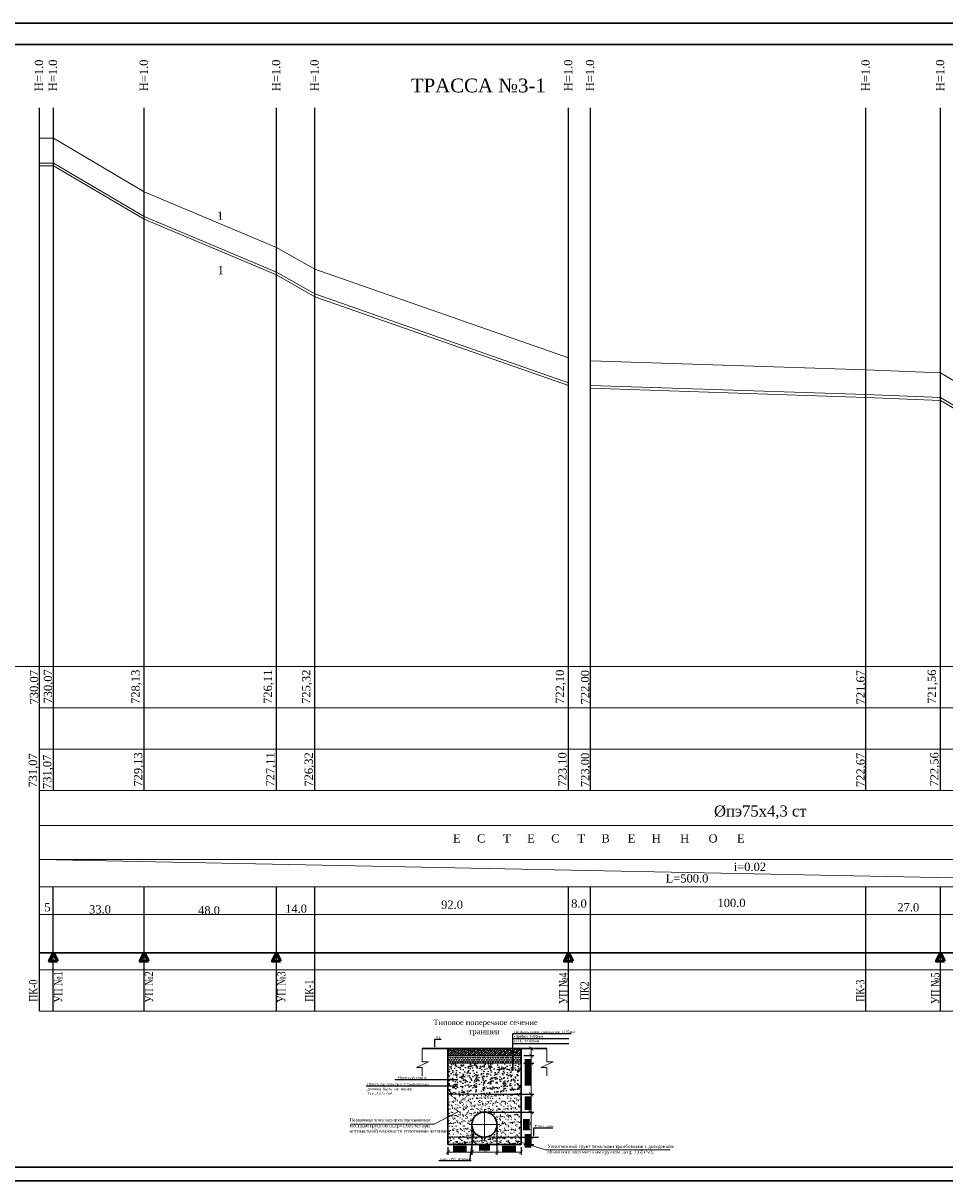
# Model space of a CAD drawing. Header units: millimetres. Extents: x 366033 to 446362, y 4247208 to 4265071.
# Tile 26 of 159: x 435498 to 435833, y 4250445 to 4250865. Entities that reach past the tile are written whole.
import ezdxf
from ezdxf import colors
from ezdxf.entities.mleader import LeaderData, LeaderLine
from ezdxf.math import Vec2, Vec3

# ---------------------------------------------------------------- set-up
doc = ezdxf.new("R2010")
doc.units = ezdxf.units.MM
doc.header["$PDMODE"] = 32
doc.header["$PDSIZE"] = 0.6
doc.linetypes.add('DASHED', pattern=[0.75, 0.5, -0.25])
doc.linetypes.add('осевая', pattern=[50.8, 31.75, -6.35, 6.35, -6.35])
for name, color, linetype in [('(002) Рамка', 7, 'Continuous'), ('(004) Точки рельефа', 7, 'Continuous'), ('0 @ 0.1', 7, 'Continuous'), ('0 @ 1 (1)', 7, 'Continuous'), ('0 @ 1 (2)', 7, 'Continuous'), ('RAMKA', 7, 'Continuous')]:
    doc.layers.add(name, color=color, linetype=linetype)
for name, color, linetype, lineweight in [('0002. ВК. ПГ. Уг. Пк. и задвижки', 250, 'Continuous', 50), ('Рабочий', 7, 'DASHED', 9), ('Текст ВК', 136, 'Continuous', 9)]:
    doc.layers.add(name, color=color, linetype=linetype, lineweight=lineweight)
doc.styles.add('GOST 2.304', font='CS_Gost2304.shx')
doc.styles.add('ISOCPEUR', font='isocpeui.ttf')
doc.styles.get("Standard").update_dxf_attribs({"font": 'times.ttf'})
doc.styles.add('TIMES', font='times.ttf')
doc.styles.add('для таблиц', font='times.ttf', dxfattribs={"height": 3})
doc.styles.add('СПДС', font='isocpeur.ttf')
doc.linetypes.add('ВОДОПРОВОД-right', pattern='A,15,-4,["В1",Standard,S=3,R=0,X=-2,Y=-1.5],-4,20,[">",Standard,S=3,R=0,X=-1.5,Y=-1.5],0', length=43)
doc.dimstyles.new('!Oxunjon', dxfattribs={"dimtxt": 2, "dimasz": 1.5, "dimexe": 1, "dimexo": 0.0625, "dimgap": 0.09, "dimtad": 1, "dimdec": 1, "dimzin": 0, "dimdsep": 46, "dimtxsty": 'Standard', "dimblk": 'ARCHTICK', "dimcen": 0.3, "dimdle": 0.35, "dimclrd": 5, "dimclre": 5, "dimclrt": 5, "dimadec": 0, "dimazin": 0, "dimtfac": 1, "dimtdec": 1, "dimtofl": 0, "dimtmove": 0, "dimatfit": 3, "dimldrblk": 'ARCHTICK', "dimfxl": 1, "dimtolj": 1, "dimtzin": 0, "dimlwd": 0, "dimarcsym": 1})
pattern_1 = [(45, (1911.45044, 3491297.1463), (-0.44901280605, 0.44901280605), []), (135, (1911.45044, 3491297.1463), (-1.34703841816, 0.44901280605), [1.5875, -0.9525])]

# ---------------------------------------------------------------- blocks, each defined once
blk = doc.blocks.new('_Dot')
at = {"color": 0, "linetype": 'ByBlock', "lineweight": -2}
blk.add_line((-0.5, 0), (-1, 0), dxfattribs=at)
at = {"color": 0, "linetype": 'ByBlock', "const_width": 0.5}
blk.add_lwpolyline([(-0.25, 0, 1), (0.25, 0, 1)], format="xyb", close=True, dxfattribs=at)
blk = doc.blocks.new('_ArchTick')
at = {"color": 0, "linetype": 'ByBlock', "lineweight": 30, "const_width": 0.15}
blk.add_lwpolyline([(-0.5, -0.5), (0.5, 0.5)], dxfattribs=at)
blk = doc.blocks.new('*D451')
at = {"color": 5, "lineweight": -2, "transparency": 16777216}
for p, q in [((435679.94, 4250460.81), (435683.58, 4250460.81)), ((435679.94, 4250458.21), (435683.58, 4250458.21))]:
    blk.add_line(p, q, dxfattribs=at)
at = {"color": 5, "lineweight": 0, "transparency": 16777216}
blk.add_line((435682.58, 4250461.16), (435682.58, 4250457.86), dxfattribs=at)
at = {"layer": 'Defpoints', "color": 0, "lineweight": 0, "transparency": 16777216}
for p in [(435678.94, 4250460.81), (435678.94, 4250458.21), (435682.58, 4250458.21)]:
    blk.add_point(p, dxfattribs=at)
at = {"color": 5, "lineweight": 0, "transparency": 16777216, "xscale": 1.5, "yscale": 1.5, "zscale": 1.5}
for p, rotation in [((435682.58, 4250460.81), 90), ((435682.58, 4250458.21), 270)]:
    blk.add_blockref('_ArchTick', p, dxfattribs=dict(at, rotation=rotation))
at = {"color": 1, "transparency": 16777216, "insert": (435681.47, 4250459.51), "char_height": 2, "attachment_point": 5, "rotation": 90, "style": 'TIMES', "bg_fill": 1, "box_fill_scale": 1.1, "bg_fill_color": 7, "bg_fill_true_color": 16777215, "bg_fill_transparency": 0}
blk.add_mtext('\\A1;100', dxfattribs=at)
blk = doc.blocks.new('*D452')
at = {"color": 5, "lineweight": -2, "transparency": 16777216}
for p, q in [((435661.08, 4250464.37), (435661.08, 4250454.38)), ((435652.35, 4250457.21), (435652.35, 4250454.38))]:
    blk.add_line(p, q, dxfattribs=at)
at = {"color": 5, "lineweight": 0, "transparency": 16777216}
blk.add_line((435652, 4250455.38), (435661.43, 4250455.38), dxfattribs=at)
at = {"layer": 'Defpoints', "color": 0, "lineweight": 0, "transparency": 16777216}
for p in [(435661.08, 4250465.37), (435652.35, 4250458.21), (435661.08, 4250455.38)]:
    blk.add_point(p, dxfattribs=at)
at = {"color": 5, "lineweight": 0, "transparency": 16777216, "xscale": 1.5, "yscale": 1.5, "zscale": 1.5, "rotation": 180}
blk.add_blockref('_ArchTick', (435652.35, 4250455.38), dxfattribs=at)
at = {"color": 5, "lineweight": 0, "transparency": 16777216, "xscale": 1.5, "yscale": 1.5, "zscale": 1.5}
blk.add_blockref('_ArchTick', (435661.08, 4250455.38), dxfattribs=at)
at = {"color": 1, "transparency": 16777216, "insert": (435656.71, 4250456.49), "char_height": 2, "attachment_point": 5, "style": 'TIMES', "bg_fill": 1, "box_fill_scale": 1.1, "bg_fill_color": 7, "bg_fill_true_color": 16777215, "bg_fill_transparency": 0}
blk.add_mtext('\\A1;300', dxfattribs=at)
blk = doc.blocks.new('*D453')
at = {"color": 5, "lineweight": -2, "transparency": 16777216}
for p, q in [((435661.08, 4250464.37), (435661.08, 4250454.38)), ((435670.21, 4250464.37), (435670.21, 4250454.38))]:
    blk.add_line(p, q, dxfattribs=at)
at = {"color": 5, "lineweight": 0, "transparency": 16777216}
blk.add_line((435670.56, 4250455.38), (435660.73, 4250455.38), dxfattribs=at)
at = {"layer": 'Defpoints', "color": 0, "lineweight": 0, "transparency": 16777216}
for p in [(435661.08, 4250465.37), (435670.21, 4250465.37), (435661.08, 4250455.38)]:
    blk.add_point(p, dxfattribs=at)
at = {"color": 5, "lineweight": 0, "transparency": 16777216, "xscale": 1.5, "yscale": 1.5, "zscale": 1.5, "rotation": 180}
blk.add_blockref('_ArchTick', (435661.08, 4250455.38), dxfattribs=at)
at = {"color": 5, "lineweight": 0, "transparency": 16777216, "xscale": 1.5, "yscale": 1.5, "zscale": 1.5}
blk.add_blockref('_ArchTick', (435670.21, 4250455.38), dxfattribs=at)
at = {"color": 1, "transparency": 16777216, "insert": (435665.64, 4250456.79), "char_height": 2, "attachment_point": 5, "style": 'TIMES', "bg_fill": 1, "box_fill_scale": 1.1, "bg_fill_color": 7, "bg_fill_true_color": 16777215, "bg_fill_transparency": 0}
blk.add_mtext('\\A1;Ду', dxfattribs=at)
blk = doc.blocks.new('*D454')
at = {"color": 5, "lineweight": -2, "transparency": 16777216}
for p, q in [((435670.21, 4250464.37), (435670.21, 4250454.38)), ((435678.94, 4250457.21), (435678.94, 4250454.38))]:
    blk.add_line(p, q, dxfattribs=at)
at = {"color": 5, "lineweight": 0, "transparency": 16777216}
blk.add_line((435669.86, 4250455.38), (435679.29, 4250455.38), dxfattribs=at)
at = {"layer": 'Defpoints', "color": 0, "lineweight": 0, "transparency": 16777216}
for p in [(435670.21, 4250465.37), (435678.94, 4250458.21), (435678.94, 4250455.38)]:
    blk.add_point(p, dxfattribs=at)
at = {"color": 5, "lineweight": 0, "transparency": 16777216, "xscale": 1.5, "yscale": 1.5, "zscale": 1.5, "rotation": 180}
blk.add_blockref('_ArchTick', (435670.21, 4250455.38), dxfattribs=at)
at = {"color": 5, "lineweight": 0, "transparency": 16777216, "xscale": 1.5, "yscale": 1.5, "zscale": 1.5}
blk.add_blockref('_ArchTick', (435678.94, 4250455.38), dxfattribs=at)
at = {"color": 1, "transparency": 16777216, "insert": (435674.57, 4250456.49), "char_height": 2, "attachment_point": 5, "style": 'TIMES', "bg_fill": 1, "box_fill_scale": 1.1, "bg_fill_color": 7, "bg_fill_true_color": 16777215, "bg_fill_transparency": 0}
blk.add_mtext('\\A1;300', dxfattribs=at)
blk = doc.blocks.new('*D379')
at = {"color": 5, "lineweight": -2, "transparency": 16777216}
for p, q in [((435666.64, 4250476.38), (435683.58, 4250476.38)), ((435666.64, 4250469.94), (435683.58, 4250469.94))]:
    blk.add_line(p, q, dxfattribs=at)
at = {"color": 5, "lineweight": 0, "transparency": 16777216}
blk.add_line((435682.58, 4250469.59), (435682.58, 4250476.73), dxfattribs=at)
at = {"layer": 'Defpoints', "color": 0, "lineweight": 0, "transparency": 16777216}
for p in [(435665.64, 4250476.38), (435682.58, 4250476.38), (435665.64, 4250469.94)]:
    blk.add_point(p, dxfattribs=at)
at = {"color": 5, "lineweight": 0, "transparency": 16777216, "xscale": 1.5, "yscale": 1.5, "zscale": 1.5}
for p, rotation in [((435682.58, 4250476.38), 90), ((435682.58, 4250469.94), 270)]:
    blk.add_blockref('_ArchTick', p, dxfattribs=dict(at, rotation=rotation))
at = {"color": 1, "transparency": 16777216, "insert": (435681.47, 4250473.16), "char_height": 2, "attachment_point": 5, "rotation": 90, "style": 'TIMES', "bg_fill": 1, "box_fill_scale": 1.1, "bg_fill_color": 7, "bg_fill_true_color": 16777215, "bg_fill_transparency": 0}
blk.add_mtext('\\A1;250', dxfattribs=at)
blk = doc.blocks.new('*D380')
at = {"color": 5, "lineweight": -2, "transparency": 16777216}
for p, q in [((435682.58, 4250469.94), (435681.58, 4250469.94)), ((435682.58, 4250460.81), (435683.58, 4250460.81))]:
    blk.add_line(p, q, dxfattribs=at)
at = {"color": 5, "lineweight": 0, "transparency": 16777216}
blk.add_line((435682.58, 4250470.29), (435682.58, 4250460.46), dxfattribs=at)
at = {"layer": 'Defpoints', "color": 0, "lineweight": 0, "transparency": 16777216}
for p in [(435682.73, 4250469.94), (435682.58, 4250460.81), (435682.58, 4250460.81)]:
    blk.add_point(p, dxfattribs=at)
at = {"color": 5, "lineweight": 0, "transparency": 16777216, "xscale": 1.5, "yscale": 1.5, "zscale": 1.5}
for p, rotation in [((435682.58, 4250469.94), 90), ((435682.58, 4250460.81), 270)]:
    blk.add_blockref('_ArchTick', p, dxfattribs=dict(at, rotation=rotation))
at = {"color": 1, "transparency": 16777216, "insert": (435681.16, 4250465.37), "char_height": 2, "attachment_point": 5, "rotation": 90, "style": 'TIMES', "bg_fill": 1, "box_fill_scale": 1.1, "bg_fill_color": 7, "bg_fill_true_color": 16777215, "bg_fill_transparency": 0}
blk.add_mtext('\\A1;Ду', dxfattribs=at)
blk = doc.blocks.new('*D381')
at = {"color": 5, "lineweight": -2, "transparency": 16777216}
for p, q in [((435679.94, 4250487.65), (435683.58, 4250487.65)), ((435679.94, 4250476.38), (435683.58, 4250476.38))]:
    blk.add_line(p, q, dxfattribs=at)
at = {"color": 5, "lineweight": 0, "transparency": 16777216}
blk.add_line((435682.58, 4250476.03), (435682.58, 4250488), dxfattribs=at)
at = {"layer": 'Defpoints', "color": 0, "lineweight": 0, "transparency": 16777216}
for p in [(435678.94, 4250487.65), (435682.58, 4250487.65), (435678.94, 4250476.38)]:
    blk.add_point(p, dxfattribs=at)
at = {"color": 5, "lineweight": 0, "transparency": 16777216, "xscale": 1.5, "yscale": 1.5, "zscale": 1.5}
for p, rotation in [((435682.58, 4250487.65), 90), ((435682.58, 4250476.38), 270)]:
    blk.add_blockref('_ArchTick', p, dxfattribs=dict(at, rotation=rotation))
at = {"color": 1, "transparency": 16777216, "insert": (435681.47, 4250482.02), "char_height": 2, "attachment_point": 5, "rotation": 90, "style": 'TIMES', "bg_fill": 1, "box_fill_scale": 1.1, "bg_fill_color": 7, "bg_fill_true_color": 16777215, "bg_fill_transparency": 0}
blk.add_mtext('\\A1;600', dxfattribs=at)
blk = doc.blocks.new('*D455')
at = {"color": 5, "lineweight": -2, "transparency": 16777216}
for p, q in [((435679.94, 4250493), (435683.58, 4250493)), ((435679.94, 4250490.44), (435683.58, 4250490.44))]:
    blk.add_line(p, q, dxfattribs=at)
at = {"color": 5, "lineweight": 0, "transparency": 16777216}
for p, q in [((435682.58, 4250493.35), (435682.58, 4250490.44)), ((435682.58, 4250490.44), (435682.58, 4250486.03))]:
    blk.add_line(p, q, dxfattribs=at)
at = {"layer": 'Defpoints', "color": 0, "lineweight": 0, "transparency": 16777216}
for p in [(435678.94, 4250493), (435678.94, 4250490.44), (435682.58, 4250490.44)]:
    blk.add_point(p, dxfattribs=at)
at = {"color": 5, "lineweight": 0, "transparency": 16777216, "xscale": 1.5, "yscale": 1.5, "zscale": 1.5}
for p, rotation in [((435682.58, 4250493), 90), ((435682.58, 4250490.44), 270)]:
    blk.add_blockref('_ArchTick', p, dxfattribs=dict(at, rotation=rotation))
at = {"color": 1, "transparency": 16777216, "insert": (435681.47, 4250487.49), "char_height": 2, "attachment_point": 5, "rotation": 90, "style": 'TIMES', "bg_fill": 1, "box_fill_scale": 1.1, "bg_fill_color": 7, "bg_fill_true_color": 16777215, "bg_fill_transparency": 0}
blk.add_mtext('\\A1;50', dxfattribs=at)
blk = doc.blocks.new('*D382')
at = {"color": 5, "lineweight": -2, "transparency": 16777216}
for p, q in [((435679.94, 4250490.44), (435683.58, 4250490.44)), ((435679.94, 4250487.65), (435683.58, 4250487.65))]:
    blk.add_line(p, q, dxfattribs=at)
at = {"color": 5, "lineweight": 0, "transparency": 16777216}
for p, q in [((435682.58, 4250490.79), (435682.58, 4250487.65)), ((435682.58, 4250487.65), (435682.58, 4250483.25))]:
    blk.add_line(p, q, dxfattribs=at)
at = {"layer": 'Defpoints', "color": 0, "lineweight": 0, "transparency": 16777216}
for p in [(435678.94, 4250490.44), (435678.94, 4250487.65), (435682.58, 4250487.65)]:
    blk.add_point(p, dxfattribs=at)
at = {"color": 5, "lineweight": 0, "transparency": 16777216, "xscale": 1.5, "yscale": 1.5, "zscale": 1.5}
for p, rotation in [((435682.58, 4250490.44), 90), ((435682.58, 4250487.65), 270)]:
    blk.add_blockref('_ArchTick', p, dxfattribs=dict(at, rotation=rotation))
at = {"color": 1, "transparency": 16777216, "insert": (435681.47, 4250484.7), "char_height": 2, "attachment_point": 5, "rotation": 90, "style": 'TIMES', "bg_fill": 1, "box_fill_scale": 1.1, "bg_fill_color": 7, "bg_fill_true_color": 16777215, "bg_fill_transparency": 0}
blk.add_mtext('\\A1;50', dxfattribs=at)
blk = doc.blocks.new('*U528')
at = {"layer": '0 @ 0.1', "lineweight": 9}
h = blk.add_hatch(dxfattribs=at)
h.set_pattern_fill('ANSI38', color=256, scale=0.2)
h.set_pattern_definition(pattern_1)
h.paths.add_polyline_path([(435652.35, 4250493), (435652.35, 4250490.44), (435678.94, 4250490.44), (435678.94, 4250493)])
at = {"layer": '0 @ 1 (2)', "lineweight": 9}
h = blk.add_hatch(dxfattribs=at)
h.set_pattern_fill('ANSI38', color=256, scale=0.2)
h.set_pattern_definition(pattern_1)
h.paths.add_polyline_path([(435652.35, 4250493), (435652.35, 4250490.44), (435678.94, 4250490.44), (435678.94, 4250493)])

msp = doc.modelspace()

# ---------------------------------------------------------------- hatches: boundary and pattern name
at = {"true_color": 0x991b1e}
h = msp.add_hatch(dxfattribs=at)
h.set_pattern_fill('TRIANG', color=244, scale=0.096)
h.set_pattern_definition([(60, (420361.7693, 4249859.0713), (-0.4572, 0.79189363), [0.4572, -0.4572]), (120, (420361.7693, 4249859.0713), (-0.9144, 5e-10), [0.4572, -0.4572]), (0, (420361.5407, 4249859.4672), (0.4572, 0.79189363), [0.4572, -0.4572])])
h.paths.add_polyline_path([(435652.347, 4250490.44), (435652.347, 4250487.652), (435678.936, 4250487.652), (435678.936, 4250490.44)])
edge = h.paths.add_edge_path()
edge.add_arc((435673.494, 4250491.29), 0.3, 90, 270)
edge.add_line((435673.494, 4250490.99), (435673.494, 4250491.59))
h = msp.add_hatch()
h.set_pattern_fill('AR-CONC', color=256, scale=0.0192)
h.set_pattern_definition([(50, (1911.4504, 3491298.4766), (3.497945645, -0.306030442), [0.36576, -4.02336]), (355, (1911.4504, 3491298.4766), (-0.676673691, 3.668291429), [0.292608, -3.218699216]), (100.4514447, (1911.742, 3491298.451), (2.821271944, 3.362260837), [0.310848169, -3.419332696]), (46.1842, (1911.4504, 3491299.452), (5.204717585, -0.807212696), [0.54864, -6.03504]), (96.6355576, (1911.884, 3491299.3847), (4.558159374, 4.750581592), [0.466272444, -5.129003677]), (351.1841512, (1911.4504, 3491299.452), (4.558159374, 4.750581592), [0.438911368, -4.828026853]), (21, (1911.938, 3491299.2082), (2.910996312, -1.963491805), [0.36576, -4.02336]), (326, (1911.938, 3491299.208), (1.186598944, 3.53640895), [0.292608, -3.218688]), (71.451445, (1912.1807, 3491299.0445), (4.09759525, 1.572917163), [0.310848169, -3.419326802]), (37.5, (1911.4504, 3491298.4766), (0.0593011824, 1.6234567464), [0, -3.1796736, 0, -3.267456, 0, -3.23088]), (7.5, (1911.4504, 3491298.4766), (1.2829375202, 1.9234670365), [0, -1.8629376, 0, -3.1065216, 0, -1.231392]), (327.5, (1910.3629, 3491298.4766), (2.6033394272, -0.1099918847), [0, -1.2192, 0, -3.803904, 0, -5.047488]), (317.5, (1909.8752, 3491298.4766), (2.8440802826, 0.488188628), [0, -1.58496, 0, -2.5261824, 0, -3.584448])])
h.paths.add_polyline_path([(435652.347, 4250487.652), (435652.347, 4250476.385), (435678.936, 4250476.385), (435678.936, 4250487.652)])
edge = h.paths.add_edge_path(flags=16)
edge.add_arc((435655.681, 4250479.311), 0.3, 0, 360)
at = {"lineweight": 15}
h = msp.add_hatch(dxfattribs=at)
h.set_pattern_fill('AR-SAND', color=256, scale=0.04)
h.set_pattern_definition([(37.5, (1921.4825, 3491276.321), (-0.0640012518, 1.9576529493), [0, -1.54432, 0, -1.7272, 0, -1.651]), (7.5, (1921.4825, 3491276.321), (1.7980931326, 2.867300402), [0, -0.83312, 0, -1.39192, 0, -0.5334]), (327.5, (1920.2328, 3491276.321), (3.163969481, 0.0057487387), [0, -0.508, 0, -1.8288, 0, -2.3876]), (317.5, (1920.2328, 3491276.321), (3.05422581, 0.891717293), [0, -0.254, 0, -1.19888, 0, -1.3716])])
h.paths.add_polyline_path([(435678.936, 4250460.811), (435652.347, 4250460.811), (435652.347, 4250458.206), (435678.936, 4250458.206)])
at = {"layer": '0 @ 1 (1)', "lineweight": 15}
h = msp.add_hatch(dxfattribs=at)
h.set_pattern_fill('AR-SAND', color=256, scale=0.04)
h.set_pattern_definition([(37.5, (1911.4504, 3491298.4766), (-0.0640012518, 1.9576529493), [0, -1.54432, 0, -1.7272, 0, -1.651]), (7.5, (1911.4504, 3491298.4766), (1.7980931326, 2.867300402), [0, -0.83312, 0, -1.39192, 0, -0.5334]), (327.5, (1910.2008, 3491298.4766), (3.163969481, 0.0057487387), [0, -0.508, 0, -1.8288, 0, -2.3876]), (317.5, (1910.2008, 3491298.4766), (3.05422581, 0.891717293), [0, -0.254, 0, -1.19888, 0, -1.3716])])
h.paths.add_polyline_path([(435652.347, 4250476.385), (435652.347, 4250460.811), (435678.936, 4250460.811), (435678.936, 4250476.385)])
edge = h.paths.add_edge_path(flags=16)
edge.add_arc((435665.641, 4250465.375), 4.564, 0, 360)
edge = h.paths.add_edge_path(flags=16)
edge.add_arc((435655.681, 4250469.074), 0.15, 0, 360)

# ---------------------------------------------------------------- linework, layer by layer
at = {"layer": '(002) Рамка', "color": 0, "lineweight": 25, "elevation": -0.031}
for points in [[(435504.133, 4250586.592), (435504.133, 4250834.303)], [(435509.194, 4250586.592), (435509.194, 4250834.303)], [(435542.194, 4250586.593), (435542.194, 4250834.303)], [(435590.194, 4250586.592), (435590.194, 4250834.303)], [(435604.133, 4250586.592), (435604.133, 4250834.303)], [(435696.194, 4250586.592), (435696.194, 4250834.303)], [(435704.133, 4250586.592), (435704.133, 4250834.303)], [(435804.133, 4250586.592), (435804.133, 4250834.303)], [(435831.194, 4250586.592), (435831.194, 4250834.303)], [(435504.133, 4250506.592), (435504.133, 4250586.592)], [(435509.133, 4250506.592), (435509.133, 4250551.592)], [(435542.133, 4250506.593), (435542.133, 4250551.593)], [(435590.133, 4250506.592), (435590.133, 4250551.592)], [(435604.133, 4250506.592), (435604.133, 4250551.592)], [(435696.133, 4250506.592), (435696.133, 4250551.592)], [(435704.133, 4250506.592), (435704.133, 4250551.592)], [(435804.133, 4250506.592), (435804.133, 4250551.592)], [(435831.133, 4250506.592), (435831.133, 4250551.592)]]:
    msp.add_lwpolyline(points, dxfattribs=at)
at = {"color": 0, "lineweight": 0}
for p, q in [((435504.133, 4250823.223, -0.031), (435509.194, 4250823.223, -0.031)), ((435542.194, 4250803.823, -0.031), (435509.194, 4250823.223, -0.031)), ((435504.133, 4250814.223, -0.031), (435509.194, 4250814.223, -0.031)), ((435504.133, 4250813.223, -0.031), (435509.194, 4250813.223, -0.031)), ((435542.194, 4250794.823, -0.031), (435509.194, 4250814.223, -0.031)), ((435542.194, 4250793.823, -0.031), (435509.194, 4250813.223, -0.031)), ((435590.194, 4250783.623, -0.031), (435542.194, 4250803.823, -0.031)), ((435590.194, 4250774.623, -0.031), (435542.194, 4250794.823, -0.031)), ((435590.194, 4250773.623, -0.031), (435542.194, 4250793.823, -0.031)), ((435604.133, 4250775.723, -0.031), (435590.194, 4250783.623, -0.031)), ((435604.133, 4250766.723, -0.031), (435590.194, 4250774.623, -0.031)), ((435696.194, 4250743.523, -0.031), (435604.133, 4250775.723, -0.031)), ((435604.133, 4250765.723, -0.031), (435590.194, 4250773.623, -0.031)), ((435696.194, 4250734.523, -0.031), (435604.133, 4250766.723, -0.031)), ((435696.194, 4250733.523, -0.031), (435604.133, 4250765.723, -0.031)), ((435804.133, 4250739.223, -0.031), (435704.133, 4250742.523, -0.031)), ((435831.194, 4250738.123, -0.031), (435804.133, 4250739.223, -0.031)), ((435870.194, 4250714.923, -0.031), (435831.194, 4250738.123, -0.031)), ((435804.133, 4250730.223, -0.031), (435704.133, 4250733.523, -0.031)), ((435804.133, 4250729.223, -0.031), (435704.133, 4250732.523, -0.031)), ((435831.194, 4250729.123, -0.031), (435804.133, 4250730.223, -0.031)), ((435831.194, 4250728.123, -0.031), (435804.133, 4250729.223, -0.031)), ((435870.194, 4250705.923, -0.031), (435831.194, 4250729.123, -0.031)), ((435870.194, 4250704.923, -0.031), (435831.194, 4250728.123, -0.031)), ((435504.133, 4250561.592, -0.031), (436004.133, 4250551.593, -0.031))]:
    msp.add_line(p, q, dxfattribs=at)
at = {"lineweight": 30}
for p, q in [((435643.037, 4250492.998, -0.031), (435652.347, 4250492.998, -0.031)), ((435652.347, 4250492.998, -0.031), (435652.347, 4250458.206, -0.031)), ((435652.347, 4250492.998, -0.031), (435678.936, 4250492.998, -0.031)), ((435678.936, 4250458.206, -0.031), (435678.936, 4250492.998, -0.031)), ((435688.246, 4250492.998, -0.031), (435678.936, 4250492.998, -0.031)), ((435652.347, 4250458.206, -0.031), (435678.936, 4250458.206, -0.031))]:
    msp.add_line(p, q, dxfattribs=at)
at = {"lineweight": 9}
for p, q in [((435652.347, 4250490.44, -0.031), (435678.936, 4250490.44, -0.031)), ((435652.347, 4250487.652, -0.031), (435678.936, 4250487.652, -0.031)), ((435652.347, 4250487.652, -0.031), (435678.936, 4250487.652, -0.031)), ((435652.347, 4250479.316, -0.031), (435655.681, 4250479.311, -0.031)), ((435652.347, 4250476.385, -0.031), (435678.936, 4250476.385, -0.031)), ((435652.347, 4250460.811, -0.031), (435678.936, 4250460.811, -0.031))]:
    msp.add_line(p, q, dxfattribs=at)
at = {"color": 0, "lineweight": 5}
for p, q in [((435647.418, 4250465.569, -0.031), (435656.478, 4250470.216, -0.031)), ((435617.08, 4250465.569, -0.031), (435647.418, 4250465.569, -0.031)), ((435677.32, 4250459.517, -0.031), (435687.779, 4250456.279, -0.031)), ((435687.779, 4250456.279, -0.031), (435733.016, 4250456.279, -0.031))]:
    msp.add_line(p, q, dxfattribs=at)
at = {"linetype": 'осевая', "lineweight": 9, "ltscale": 0.5}
for p, q in [((435665.641, 4250459.799, -0.031), (435665.641, 4250470.951, -0.031)), ((435660.065, 4250465.375, -0.031), (435671.217, 4250465.375, -0.031))]:
    msp.add_line(p, q, dxfattribs=at)
at = {"color": 5, "linetype": 'ВОДОПРОВОД-right', "lineweight": 30, "elevation": -0.031}
msp.add_lwpolyline([(435504.127, 4250527.644), (436004.133, 4250527.644)], dxfattribs=at)
at = {"lineweight": 9, "elevation": -0.031}
for points in [[(435643.037, 4250492.998), (435643.037, 4250488.143), (435645.383, 4250488.143), (435640.977, 4250486.139), (435643.037, 4250486.139), (435643.037, 4250483.026)], [(435643.037, 4250492.998), (435652.347, 4250492.998), (435652.347, 4250458.206), (435678.936, 4250458.206), (435678.936, 4250492.998), (435688.246, 4250492.998)], [(435688.246, 4250492.998), (435688.246, 4250488.143), (435690.592, 4250488.143), (435686.186, 4250486.139), (435688.246, 4250486.139), (435688.246, 4250483.026)]]:
    msp.add_lwpolyline(points, dxfattribs=at)
at = {"color": 18, "true_color": 0x000000, "elevation": -0.031}
for points in [[(435676.024, 4250496.587), (435696.291, 4250496.587)], [(435676.024, 4250494.796), (435696.291, 4250494.796)], [(435678.936, 4250460.811), (435685.222, 4250460.811)]]:
    msp.add_lwpolyline(points, dxfattribs=at)
at = {"lineweight": 30}
msp.add_circle((435665.641, 4250465.375, -0.031), 4.564, dxfattribs=at)
at = {"layer": '0002. ВК. ПГ. Уг. Пк. и задвижки', "color": 1, "lineweight": 50, "elevation": -0.031}
for points in [[(435510.694, 4250524.644), (435507.694, 4250524.644), (435509.194, 4250527.644), (435510.694, 4250524.644)], [(435543.694, 4250524.644), (435540.694, 4250524.644), (435542.194, 4250527.644), (435543.694, 4250524.644)], [(435591.694, 4250524.644), (435588.694, 4250524.644), (435590.194, 4250527.644), (435591.694, 4250524.644)], [(435697.694, 4250524.644), (435694.694, 4250524.644), (435696.133, 4250527.644), (435697.694, 4250524.644)], [(435832.694, 4250524.644), (435829.694, 4250524.644), (435831.133, 4250527.644), (435832.694, 4250524.644)]]:
    msp.add_lwpolyline(points, dxfattribs=at)
at = {"layer": 'RAMKA', "color": 1, "lineweight": 30}
for p, q in [((436025.157, 4250864.981, -0.031), (435439.331, 4250864.981, -0.031)), ((435459.331, 4250857.22, -0.031), (436020.157, 4250857.22, -0.031)), ((436020.157, 4250449.981, -0.031), (435459.331, 4250449.981, -0.031)), ((435439.331, 4250444.981, -0.031), (436025.157, 4250444.981, -0.031))]:
    msp.add_line(p, q, dxfattribs=at)
at = {"layer": 'Текст ВК'}
for p, q in [((435493.124, 4250631.592, -0.031), (436004.133, 4250631.593, -0.031)), ((435504.133, 4250616.592, -0.031), (436004.133, 4250616.593, -0.031)), ((435504.133, 4250601.592, -0.031), (436004.133, 4250601.593, -0.031)), ((435504.133, 4250586.592, -0.031), (436004.133, 4250586.592, -0.031)), ((435504.133, 4250573.921, -0.031), (436004.133, 4250573.921, -0.031)), ((435504.133, 4250561.592, -0.031), (436004.133, 4250561.592, -0.031)), ((435504.133, 4250551.592, -0.031), (436004.133, 4250551.593, -0.031)), ((435504.133, 4250541.592, -0.031), (436004.133, 4250541.593, -0.031)), ((435504.133, 4250521.592, -0.031), (436004.133, 4250521.593, -0.031)), ((435504.133, 4250506.592, -0.031), (436004.133, 4250506.593, -0.031))]:
    msp.add_line(p, q, dxfattribs=at)

# ---------------------------------------------------------------- block references
at = {"color": 0, "lineweight": 0}
msp.add_blockref('*U528', (0, 0), dxfattribs=at)

# ---------------------------------------------------------------- texts
at = {"layer": '(004) Точки рельефа', "color": 7, "char_height": 3, "attachment_point": 5, "style": 'для таблиц'}
for s, insert in [('\\A1;5', (435507.048, 4250544.222, -0.031)), ('\\A1;33.0', (435526.126, 4250543.459, -0.031)), ('\\A1;48.0', (435565.695, 4250543.098, -0.031)), ('\\A1;14.0', (435597.287, 4250543.691, -0.031)), ('\\A1;92.0', (435653.894, 4250545.144, -0.031)), ('\\A1;8.0', (435699.969, 4250545.564, -0.031)), ('\\A1;100.0', (435755.339, 4250545.78, -0.031)), ('\\A1;27.0', (435819.489, 4250544.194, -0.031))]:
    msp.add_mtext(s, dxfattribs=dict(at, insert=insert))
at = {"color": 5, "char_height": 3, "attachment_point": 2}
for s, insert, width, rotation in [('{\\C0;H=1.0}', (435502.471, 4250846.028, -0.031), 11.11185, 89.99547), ('{\\C0;H=1.0}', (435507.532, 4250846.028, -0.031), 11.11185, 89.99547), ('{\\C0;H=1.0}', (435540.532, 4250846.028, -0.031), 11.11185, 89.99547), ('{\\C0;H=1.0}', (435588.532, 4250846.028, -0.031), 11.11185, 89.99547), ('{\\C0;H=1.0}', (435602.471, 4250846.028, -0.031), 11.11185, 89.99547), ('{\\C0;H=1.0}', (435694.532, 4250846.028, -0.031), 11.11185, 89.99547), ('{\\C0;H=1.0}', (435702.471, 4250846.028, -0.031), 11.11185, 89.99547), ('{\\C0;H=1.0}', (435802.471, 4250846.028, -0.031), 11.11185, 89.99547), ('{\\C0;H=1.0}', (435829.532, 4250846.028, -0.031), 11.11185, 89.99547), ('{\\C0;722,67}', (435800.673, 4250594.062, -0.031), 11.11185, 90), ('{\\W0.8;\\C7;УП №1}', (435509.403, 4250515.29, -4720.876), 14.61436, 90), ('{\\W0.8;\\C7;УП №2}', (435542.403, 4250515.29, -4720.876), 14.61436, 90), ('{\\W0.8;\\C7;УП №3}', (435590.403, 4250515.29, -4720.876), 14.61436, 90), ('{\\W0.8;\\C7;УП №4}', (435692.766, 4250514.877, -4720.876), 14.61436, 90), ('{\\W0.8;\\C7;УП №5}', (435827.766, 4250514.877, -4720.876), 14.61436, 90), ('{\\fTimes New Roman|b0|i0|c204|p18;\\W0.8;\\C7;ПК-\\fTimes New Roman|b0|i0|c0|p18;0}', (435500.391, 4250513.949, -4720.876), 14.61436, 90), ('{\\fTimes New Roman|b0|i0|c204|p18;\\W0.8;\\C7;ПК-\\fTimes New Roman|b0|i0|c0|p18;1}', (435600.519, 4250513.949, -4720.876), 14.61436, 90), ('{\\fTimes New Roman|b0|i0|c204|p18;\\W0.8;\\C7;ПК\\fTimes New Roman|b0|i0|c0|p18;2}', (435700.519, 4250513.949, -4720.876), 14.61436, 90), ('{\\fTimes New Roman|b0|i0|c204|p18;\\W0.8;\\C7;ПК-\\fTimes New Roman|b0|i0|c0|p18;3}', (435800.519, 4250513.949, -4720.876), 14.61436, 90)]:
    msp.add_mtext(s, dxfattribs=dict(at, insert=insert, width=width, rotation=rotation))
at = {"insert": (435663.441, 4250844.875), "char_height": 5, "width": 47.71521, "attachment_point": 2}
msp.add_mtext('{\\fSylfaen|b0|i0|c204|p18;ТРАССА №3-\\fSylfaen|b0|i0|c0|p18;1\\fSylfaen|b0|i0|c204|p18;   }', dxfattribs=at)
at = {"ltscale": 0.5, "char_height": 3, "width": 13.54707, "attachment_point": 3, "rotation": 0.5978}
for insert in [(435570.859, 4250796.667, -249.448), (435571.005, 4250776.891, -249.448)]:
    msp.add_mtext('{\\fSylfaen|b0|i0|c0|p18;1}', dxfattribs=dict(at, insert=insert))
at = {"color": 0, "char_height": 3, "width": 11.11185, "attachment_point": 2, "rotation": 90}
for s, insert in [('730,07', (435500.673, 4250624.062, -0.031)), ('730,07', (435505.723, 4250624.361, -0.031)), ('728,13', (435537.531, 4250624.229, -0.031)), ('726,11', (435585.531, 4250624.229, -0.031)), ('725,32', (435599.47, 4250624.229, -0.031)), ('722,10', (435691.531, 4250624.229, -0.031)), ('721,56', (435826.531, 4250624.229, -0.031)), ('731,07', (435500.268, 4250593.86, -0.031)), ('731,07', (435505.44, 4250593.353, -0.031)), ('729,13', (435538.44, 4250594.229, -0.031)), ('727,11', (435586.44, 4250594.229, -0.031)), ('726,32', (435600.379, 4250594.229, -0.031)), ('723,10', (435692.44, 4250594.229, -0.031)), ('\\pt6;723,00', (435700.673, 4250594.062, -0.031)), ('722,56', (435827.44, 4250594.229, -0.031))]:
    msp.add_mtext(s, dxfattribs=dict(at, insert=insert))
at = {"color": 184, "char_height": 3, "width": 11.11185, "attachment_point": 2, "rotation": 90}
for s, insert in [('{\\C0;722,00}', (435700.673, 4250624.062, -0.031)), ('{\\C0;721,67}', (435800.673, 4250624.062, -0.031))]:
    msp.add_mtext(s, dxfattribs=dict(at, insert=insert))
at = {"ltscale": 0.5}
for s, insert, char_height, width, attachment_point in [('{\\fSylfaen|b0|i0|c204|p18;  %%Cпэ75х4,3 ст  \\fTimes New Roman|b1|i1|c204|p18;\\C0; \\fTimes New Roman|b0|i0|c204|p18; }', (435745.946, 4250581.155), 4, 177.43447, 1), ('{\\fSylfaen|b0|i0|c204|p18;\\H0.75x;\\T3.15;ЕСТЕСТВЕННОЕ}', (435710.13, 4250570.726), 4, 117.74094, 2), ('{\\fSylfaen|b0|i0|c0|p18;i=\\fSylfaen|b0|i0|c204|p18;0.02}', (435756.127, 4250560.412, -0.031), 3, 33.54214, 1), ('{\\fSylfaen|b0|i0|c0|p18;L=\\fSylfaen|b0|i0|c204|p18;500.0}', (435731.422, 4250556.207, -0.031), 3, 14.17558, 1)]:
    msp.add_mtext(s, dxfattribs=dict(at, insert=insert, char_height=char_height, width=width, attachment_point=attachment_point))
at = {"lineweight": 9, "insert": (435644.835, 4250503.495, -0.031), "char_height": 2, "attachment_point": 1, "style": 'TIMES'}
msp.add_mtext_dynamic_manual_height_columns('\\pi2.3157;Типовое поперечное сечение \\P\\pi15.14773;траншеи', width=41.03519, gutter_width=5, heights=[0], dxfattribs=at)
at = {"color": 0, "lineweight": 5, "char_height": 1.2, "attachment_point": 1}
for s, insert, width in [('{\\fTimes New Roman|b0|i0|c204|p18;Первичная зона засыпки просеянным \\Pместным грунтом ск.гр=1.65т/м3 при \\Pоптимальной влажности уплотнение легкими}', (435616.716, 4250467.635, -0.031), 111.475), ('{\\fTimes New Roman|b0|i0|c204|p18;Уплотненный грунт тяжелыми трамбовками с доведением\\Pобъемного веса местным грунтом  до g=1,65т/м3, }', (435688.494, 4250458.104, -0.031), 109.83)]:
    msp.add_mtext(s, dxfattribs=dict(at, insert=insert, width=width))
at = {"layer": 'Рабочий', "color": 0, "linetype": 'ByBlock', "lineweight": 25, "ltscale": 0.166667, "insert": (435450.77, 4250627.709, -0.031), "char_height": 2.5, "width": 53.43877, "attachment_point": 1, "style": 'GOST 2.304'}
msp.add_mtext('\\pi13.55272;{\\fISOCPEUR|b0|i1|c204|p34;Quvurning pastki \\P\\pi11.86806;yoki \\fISOCPEUR|b0|i1|c0|p34;nov\\fISOCPEUR|b0|i1|c204|p34; balandligi}', dxfattribs=at)

# ---------------------------------------------------------------- dimensions: what is measured, and where the dimension line sits
at = {"color": 18, "true_color": 0x000000}
for p1, p2, distance, text, picture, middle in [((435678.936, 4250492.998, -0.031), (435678.936, 4250490.44, -0.031), 3.647, '50', '*D455', (435681.466, 4250487.487, -0.031)), ((435678.936, 4250490.44, -0.031), (435678.936, 4250487.652, -0.031), 3.647, '50', '*D382', (435681.466, 4250484.699, -0.031)), ((435678.936, 4250476.385, -0.031), (435678.936, 4250487.652, -0.031), -3.647, '600', '*D381', (435681.466, 4250482.018, -0.031))]:
    dim = msp.add_aligned_dim(p1=p1, p2=p2, distance=distance, text=text, dimstyle='!Oxunjon', override={"dimexo": 1, "dimgap": 0.1, "dimtxsty": 'TIMES', "dimcen": 0.9, "dimclrt": 1, "dimfxl": 200, "dimfxlon": 1, "dimtfill": 2, "dimtfillclr": 7, "dimarcsym": 2}, dxfattribs=at)
    dim.commit()
    dim.dimension.update_dxf_attribs({"geometry": picture, "text_midpoint": middle})
for base, p1, p2, text, picture, middle in [((435682.583, 4250476.385, -0.031), (435665.641, 4250469.939, -0.031), (435665.641, 4250476.385, -0.031), '250', '*D379', (435681.466, 4250473.162, -0.031)), ((435682.583, 4250460.811, -0.031), (435682.735, 4250469.938, -0.031), (435682.583, 4250460.811, -0.031), 'Ду', '*D380', (435681.164, 4250465.375, -0.031))]:
    dim = msp.add_linear_dim(base=base, p1=p1, p2=p2, angle=90, text=text, dimstyle='!Oxunjon', override={"dimexo": 1, "dimgap": 0.1, "dimtxsty": 'TIMES', "dimcen": 0.9, "dimclrt": 1, "dimfxl": 200, "dimfxlon": 1, "dimtfill": 2, "dimtfillclr": 7, "dimarcsym": 2}, dxfattribs=at)
    dim.commit()
    dim.dimension.update_dxf_attribs({"geometry": picture, "text_midpoint": middle})
for base, p1, p2, text, picture, middle in [((435661.077, 4250455.376, -0.031), (435652.347, 4250458.206, -0.031), (435661.077, 4250465.375, -0.031), '300', '*D452', (435656.712, 4250456.493, -0.031)), ((435661.077, 4250455.376, -0.031), (435670.205, 4250465.375, -0.031), (435661.077, 4250465.375, -0.031), 'Ду', '*D453', (435665.641, 4250456.795, -0.031)), ((435678.936, 4250455.376, -0.031), (435670.205, 4250465.375, -0.031), (435678.936, 4250458.206, -0.031), '300', '*D454', (435674.571, 4250456.493, -0.031))]:
    dim = msp.add_linear_dim(base=base, p1=p1, p2=p2, text=text, dimstyle='!Oxunjon', override={"dimexo": 1, "dimgap": 0.1, "dimtxsty": 'TIMES', "dimcen": 0.9, "dimclrt": 1, "dimfxl": 200, "dimfxlon": 1, "dimtfill": 2, "dimtfillclr": 7, "dimarcsym": 2}, dxfattribs=at)
    dim.commit()
    dim.dimension.update_dxf_attribs({"geometry": picture, "text_midpoint": middle})
dim = msp.add_linear_dim(base=(435682.583, 4250458.206, -0.031), p1=(435678.936, 4250460.811, -0.031), p2=(435678.936, 4250458.206, -0.031), angle=90, text='100', dimstyle='!Oxunjon', override={"dimexo": 1, "dimgap": 0.1, "dimtxsty": 'TIMES', "dimcen": 0.9, "dimclrt": 1, "dimfxl": 200, "dimfxlon": 1, "dimtfill": 2, "dimtfillclr": 7, "dimarcsym": 2}, dxfattribs=at)
dim.commit()
dim.dimension.update_dxf_attribs({"geometry": '*D451', "text_midpoint": (435682.583, 4250459.508, -0.031), "dimtype": 160})

# ---------------------------------------------------------------- leaders
at = {"lineweight": 9}
ml = msp.add_multileader_mtext('Standard', dxfattribs=at)
ml.set_content('П.З.', color=256, style='ISOCPEUR')
ml.set_leader_properties()
ml.build(insert=Vec2(0, 0))
ml.multileader.update_dxf_attribs({"text_left_attachment_type": 6, "text_right_attachment_type": 6, "dogleg_length": 0.36, "arrow_head_size": 0.6})
ctx = ml.context
ctx.base_point, ctx.char_height, ctx.arrow_head_size, ctx.landing_gap_size, ctx.plane_origin = Vec3(435647.836, 4250496.433, -0.031), 0.8, 0.6, 0.04, Vec3(435647.692, 4250492.998, -0.031)
ctx.left_attachment, ctx.right_attachment = 6, 6
notes = []
notes.append((ctx, [(0, (1, 1, 0), (435647.692, 4250496.433, -0.031), (1, 0), 0.144, [(0, [(435647.692, 4250492.998, -0.031)], 0, [])])]))
ctx.mtext.insert, ctx.mtext.flow_direction = Vec3(435647.876, 4250497.393, -0.031), 5
ml = msp.add_multileader_mtext('Standard', dxfattribs=at)
ml.set_content('*Асфальтовое покрытие t=70мм\\P*Щебен t=50мм\\P\\pxql;*ГПС t=100мм', color=256, style='СПДС')
ml.set_leader_properties()
ml.set_arrow_properties(name='DOT')
ml.build(insert=Vec2(0, 0))
ml.multileader.update_dxf_attribs({"text_left_attachment_type": 6, "text_right_attachment_type": 6, "dogleg_length": 0.36, "arrow_head_size": 0.6})
ctx = ml.context
ctx.base_point, ctx.char_height, ctx.arrow_head_size, ctx.landing_gap_size, ctx.plane_origin = Vec3(435676.168, 4250498.378, -0.031), 1, 0.6, 0.04, Vec3(435718.367, 4250478.985, -0.031)
ctx.left_attachment, ctx.right_attachment = 6, 6
notes.append((ctx, [(1, (1, 1, 0), (435676.024, 4250498.378, -0.031), (1, 0), 0.144, [(3, [(435676.024, 4250485.271, -0.031), (435676.024, 4250489.253, -0.031), (435676.024, 4250485.271, -0.031), (435676.024, 4250491.819, -0.031), (435676.024, 4250491.819, -0.031), (435676.024, 4250491.819, -0.031), (435676.024, 4250491.819, -0.031), (435676.024, 4250489.253, -0.031)], 0, [])])]))
ctx.mtext.insert, ctx.mtext.width, ctx.mtext.flow_direction = Vec3(435676.208, 4250499.578, -0.031), 20.71628, 5
ml = msp.add_multileader_mtext('Standard', dxfattribs=at)
ml.set_content('Обратная засыпка трамбовками\\Pдолжна быть не менее Yск.=1,65т/м³.', color=256, style='СПДС')
ml.set_leader_properties()
ml.set_arrow_properties(name='DOT')
ml.build(insert=Vec2(0, 0))
ml.multileader.update_dxf_attribs({"text_left_attachment_type": 6, "text_right_attachment_type": 6, "dogleg_length": 0.36, "arrow_head_size": 0.6})
ctx = ml.context
ctx.base_point, ctx.char_height, ctx.arrow_head_size, ctx.landing_gap_size, ctx.plane_origin = Vec3(435623.138, 4250479.328, -0.031), 1, 0.6, 0.04, Vec3(435655.681, 4250479.311, -0.031)
ctx.left_attachment, ctx.right_attachment = 6, 6
notes.append((ctx, [(0, (1, 1, 0), (435643.812, 4250479.328, -0.031), (-1, 0), 0.144, [(0, [(435655.681, 4250479.311, -0.031)], 0, [])])]))
ctx.mtext.insert, ctx.mtext.width, ctx.mtext.flow_direction = Vec3(435623.178, 4250480.528, -0.031), 20.71628, 5
ml = msp.add_multileader_mtext('Standard', dxfattribs=at)
ml.set_content('Местный грунт ', color=256, style='СПДС')
ml.set_leader_properties()
ml.set_arrow_properties(name='DOT')
ml.build(insert=Vec2(0, 0))
ml.multileader.update_dxf_attribs({"text_left_attachment_type": 6, "text_right_attachment_type": 6, "dogleg_length": 0.36, "arrow_head_size": 0.6})
ctx = ml.context
ctx.base_point, ctx.char_height, ctx.arrow_head_size, ctx.landing_gap_size, ctx.plane_origin = Vec3(435634.188, 4250481.631, -0.031), 1, 0.6, 0.04, Vec3(435655.681, 4250481.614, -0.031)
ctx.left_attachment, ctx.right_attachment = 6, 6
notes.append((ctx, [(0, (1, 1, 0), (435643.812, 4250481.631, -0.031), (-1, 0), 0.144, [(0, [(435655.681, 4250481.614, -0.031)], 0, [])])]))
ctx.mtext.insert, ctx.mtext.width, ctx.mtext.flow_direction = Vec3(435634.228, 4250482.931, -0.031), 20.71628, 5
ml = msp.add_multileader_mtext('Standard', dxfattribs=at)
ml.set_content('{\\fTimes New Roman|b0|i0|c204|p18;▼}Низ трубы', color=256, style='ISOCPEUR')
ml.set_leader_properties()
ml.build(insert=Vec2(0, 0))
ml.multileader.update_dxf_attribs({"text_left_attachment_type": 6, "text_right_attachment_type": 6, "dogleg_length": 0.36, "arrow_head_size": 0.6})
ctx = ml.context
ctx.base_point, ctx.char_height, ctx.arrow_head_size, ctx.landing_gap_size, ctx.plane_origin = Vec3(435683.671, 4250464.246, -0.031), 0.8, 0.6, 0.04, Vec3(435682.583, 4250460.811, -0.031)
ctx.left_attachment, ctx.right_attachment = 6, 6
notes.append((ctx, [(0, (1, 1, 0), (435683.527, 4250464.246, -0.031), (1, 0), 0.144, [(0, [(435683.527, 4250460.811, -0.031)], 0, [])])]))
ctx.mtext.insert, ctx.mtext.width, ctx.mtext.flow_direction = Vec3(435683.711, 4250465.286, -0.031), 12.54861, 5
ml = msp.add_multileader_mtext('Standard', dxfattribs=at)
ml.set_content('\\L{\\LТруба ПВП. %%C200мм/}', color=256, style='ISOCPEUR')
ml.set_leader_properties()
ml.set_arrow_properties(name='DOT')
ml.build(insert=Vec2(0, 0))
ml.multileader.update_dxf_attribs({"text_left_attachment_type": 6, "text_right_attachment_type": 8, "dogleg_length": 0.36, "arrow_head_size": 0.6})
ctx = ml.context
ctx.base_point, ctx.char_height, ctx.arrow_head_size, ctx.landing_gap_size, ctx.plane_origin = Vec3(435649.291, 4250452.263, -0.031), 0.8, 0.6, 0.04, Vec3(435661.782, 4250462.989, -0.031)
ctx.left_attachment, ctx.right_attachment = 6, 8
notes.append((ctx, [(0, (1, 1, 0), (435660.261, 4250452.263, -0.031), (-1, 0), 0.144, [(1, [(435661.782, 4250462.989, -0.031), (435660.261, 4250452.263, -0.031)], 0, [])])]))
ctx.mtext.insert, ctx.mtext.width, ctx.mtext.defined_height, ctx.mtext.flow_direction = Vec3(435649.331, 4250453.303, -0.031), 21.49253, 4.106, 5
for ctx, leaders in notes:
    for number, flags, end, landing, length, lines in leaders:
        leader = LeaderData()
        leader.index, (leader.has_last_leader_line, leader.has_dogleg_vector, leader.attachment_direction) = number, flags
        leader.last_leader_point, leader.dogleg_vector, leader.dogleg_length = Vec3(end), Vec3(landing), length
        for number, points, colour, breaks in lines:
            line = LeaderLine()
            line.index, line.vertices, line.color, line.breaks = number, Vec3.list(points), colors.encode_raw_color(colour), breaks
            leader.lines.append(line)
        ctx.leaders.append(leader)

doc.saveas('drawing.dxf')
